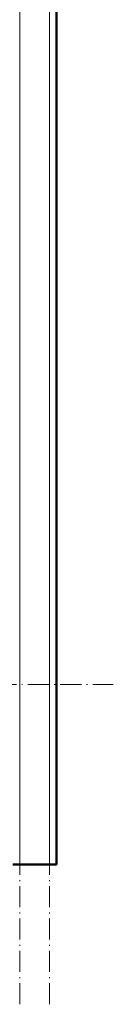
# Model space of a CAD drawing. Extents: x -1351 to 1763, y -1300 to 612.
# Tile 56 of 80: x 586 to 639, y -348 to 215. Entities that reach past the tile are written whole.
import ezdxf

# ---------------------------------------------------------------- set-up
doc = ezdxf.new("R2010")
doc.units = 0
doc.linetypes.add('DASHDOT', pattern=[18.5, 12, -3, 0.5, -3])

msp = doc.modelspace()

# ---------------------------------------------------------------- linework, layer by layer
at = {"color": 7, "linetype": 'DASHDOT', "lineweight": 18}
for p, q in [((585.6, -348.42), (585.6, 611.58)), ((602.6, -348.42), (602.6, 611.58)), ((-427.25, -165.42), (638.95, -165.42))]:
    msp.add_line(p, q, dxfattribs=at)
at = {"color": 7, "lineweight": 18}
for p, q in [((585.6, -268.42), (585.6, 531.58)), ((602.6, -268.42), (602.6, 531.58))]:
    msp.add_line(p, q, dxfattribs=at)
at = {"color": 7, "lineweight": 50}
for p, q in [((606.6, -268.42), (606.6, 361.58)), ((585.6, -268.42), (581.6, -268.42)), ((602.6, -268.42), (585.6, -268.42)), ((606.6, -268.42), (602.6, -268.42))]:
    msp.add_line(p, q, dxfattribs=at)

doc.saveas('drawing.dxf')
